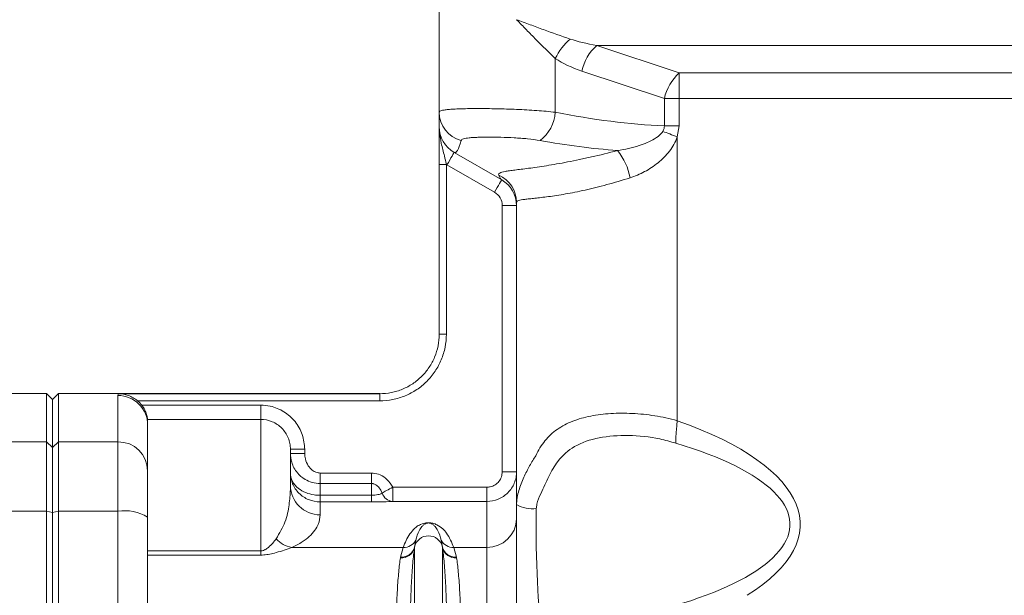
# Model space of a CAD drawing. Header units: millimetres. Extents: x 197 to 1079, y -127 to 860.
# Tile 14 of 28: x 426 to 508, y 705 to 754. Entities that reach past the tile are written whole.
import ezdxf

# ---------------------------------------------------------------- set-up
doc = ezdxf.new("R2010")
doc.units = ezdxf.units.MM

msp = doc.modelspace()

# ---------------------------------------------------------------- linework, layer by layer
at = {"color": 7, "linetype": 'Continuous', "lineweight": 15}
for p, q in [((460.843, 757.623), (460.843, 745.777)), ((582.602, 751.401), (474.085, 751.401)), ((474.085, 751.401), (481.013, 749.091)), ((470.593, 745.777), (470.593, 750.31)), ((479.763, 746.926), (472.835, 749.236)), ((481.013, 749.091), (575.673, 749.091)), ((481.013, 749.091), (481.013, 746.926)), ((479.763, 744.625), (479.763, 746.926)), ((481.013, 746.926), (479.763, 746.926)), ((575.673, 746.926), (481.013, 746.926)), ((481.013, 746.926), (481.013, 744.625)), ((460.843, 744.566), (460.843, 745.777)), ((479.763, 744.625), (481.013, 744.625)), ((481.013, 744.625), (480.843, 743.713)), ((480.843, 743.713), (480.843, 719.832)), ((466.093, 740.091), (462.093, 742.401)), ((460.843, 741.391), (461.443, 741.391)), ((460.843, 727.108), (460.843, 741.391)), ((461.443, 741.391), (461.443, 727.108)), ((465.493, 739.052), (461.493, 741.362)), ((466.143, 715.546), (466.143, 737.926)), ((466.143, 737.926), (467.343, 737.926)), ((460.843, 727.108), (461.443, 727.108)), ((427.843, 722.123), (423.343, 722.123)), ((428.343, 721.623), (427.843, 722.123)), ((427.843, 718.062), (427.843, 722.123)), ((428.843, 722.123), (428.343, 721.623)), ((428.343, 717.572), (428.343, 721.623)), ((455.843, 722.123), (428.843, 722.123)), ((428.843, 722.123), (428.843, 718.062)), ((433.843, 718.062), (433.843, 721.961)), ((433.885, 722.108), (455.843, 722.108)), ((455.843, 721.508), (435.496, 721.508)), ((455.843, 722.108), (455.843, 721.508)), ((435.847, 721.143), (445.843, 721.143)), ((445.843, 721.143), (445.843, 719.947)), ((436.343, 719.463), (436.343, 719.947)), ((445.843, 719.947), (436.343, 719.947)), ((445.843, 708.881), (445.843, 719.947)), ((436.343, 719.463), (436.343, 715.613)), ((414.961, 718.062), (427.843, 718.062)), ((427.843, 712.218), (427.843, 718.062)), ((428.343, 717.572), (427.843, 718.062)), ((428.343, 717.572), (428.843, 718.062)), ((428.343, 712.118), (428.343, 717.572)), ((428.843, 718.062), (428.843, 712.218)), ((433.843, 718.062), (428.843, 718.062)), ((433.843, 712.218), (433.843, 718.062)), ((448.343, 717.428), (448.343, 714.395)), ((449.543, 717.428), (448.343, 717.428)), ((449.543, 717.428), (449.543, 717.086)), ((449.543, 717.086), (448.343, 717.086)), ((436.343, 715.613), (436.343, 711.717)), ((450.843, 715.433), (450.843, 714.551)), ((450.843, 715.433), (455.143, 715.433)), ((455.143, 715.433), (455.143, 714.551)), ((466.143, 715.546), (467.343, 715.546)), ((450.843, 714.551), (450.843, 713.559)), ((455.143, 714.551), (450.843, 714.551)), ((455.143, 713.559), (455.143, 714.551)), ((456.944, 714.246), (464.843, 714.246)), ((456.944, 714.246), (456.944, 713.046)), ((464.843, 714.246), (464.843, 713.046)), ((450.843, 713.559), (450.843, 713.005)), ((450.843, 713.559), (455.143, 713.559)), ((455.143, 713.559), (455.143, 713.005)), ((450.843, 713.005), (450.843, 711.921)), ((455.143, 713.005), (450.843, 713.005)), ((464.843, 713.046), (456.944, 713.046)), ((464.843, 709.177), (464.843, 713.046)), ((467.343, 699.855), (467.343, 712.781)), ((410.236, 712.218), (427.843, 712.218)), ((427.843, 632.027), (427.843, 712.218)), ((428.343, 712.118), (427.843, 712.218)), ((428.343, 712.118), (428.843, 712.218)), ((428.343, 632.127), (428.343, 712.118)), ((428.843, 712.218), (428.843, 632.027)), ((433.843, 712.218), (428.843, 712.218)), ((433.843, 680.15), (433.843, 712.218)), ((436.343, 711.717), (436.343, 680.05)), ((457.82, 709.177), (448.447, 709.177)), ((457.59, 708.366), (457.82, 709.177)), ((458.767, 709.197), (458.762, 709.154)), ((458.762, 709.154), (458.762, 702.573)), ((458.882, 709.779), (458.767, 709.197)), ((461.12, 709.197), (461.005, 709.779)), ((461.125, 709.154), (461.12, 709.197)), ((461.125, 709.154), (461.125, 702.573)), ((462.066, 709.177), (462.297, 708.366)), ((464.843, 709.177), (462.066, 709.177)), ((464.843, 701.787), (464.843, 709.177)), ((436.343, 708.881), (445.843, 708.881)), ((445.843, 708.535), (436.343, 708.535)), ((445.843, 708.535), (445.843, 708.881)), ((457.58, 708.302), (457.59, 708.366)), ((462.297, 708.366), (462.307, 708.302))]:
    msp.add_line(p, q, dxfattribs=at)
at = {"color": 8, "linetype": 'Continuous', "lineweight": 15}
msp.add_line((455.843, 722.108), (455.843, 722.123), dxfattribs=at)
at = {"color": 7, "linetype": 'Continuous', "lineweight": 15, "flags": 128}
for points in [[(479.631, 744.171), (479.77, 744.118), (479.914, 744.064), (480.062, 744.008), (480.214, 743.951), (480.369, 743.892), (480.526, 743.833), (480.684, 743.773), (480.843, 743.713)], [(461.493, 741.362), (461.61, 741.564), (461.723, 741.759), (461.827, 741.939), (461.918, 742.096), (461.992, 742.226), (462.048, 742.322), (462.082, 742.381), (462.093, 742.401)], [(465.493, 739.052), (465.61, 739.255), (465.723, 739.45), (465.827, 739.63), (465.918, 739.787), (465.992, 739.916), (466.048, 740.012), (466.082, 740.071), (466.093, 740.091)], [(456.944, 714.246), (456.809, 714.171), (456.677, 714.098), (456.548, 714.027), (456.427, 713.96), (456.314, 713.898), (456.211, 713.841), (456.121, 713.791), (456.044, 713.749)]]:
    msp.add_lwpolyline(points, dxfattribs=at)
at = {"color": 7, "linetype": 'Continuous', "lineweight": 15}
for centre, radius, start, end in [((475.424, 747.895), 5.401, 131.53024, 153.4402), ((476.763, 748.411), 4.014, 131.85372, 168.146), ((483.691, 746.102), 4.014, 131.85421, 168.14619), ((463.313, 745.789), 2.47, 180.27783, 255.17682), ((467.342, 745.991), 3.258, 307.36714, 356.23599), ((463.343, 744.566), 2.5, 180, 240), ((471.878, 739.358), 5.084, 10.26251, 38.97877), ((463.343, 744.566), 3.7, 239.10185, 240), ((464.851, 738.201), 2.492, 0.04324, 66.37702), ((464.843, 737.926), 2.5, 0, 60), ((464.843, 737.926), 1.3, 0, 60), ((433.844, 719.462), 2.499, 0.02279, 90.02299), ((433.868, 715.587), 2.475, 0.59387, 90.5812), ((450.83, 714.408), 2.487, 180.30686, 270.30289), ((457.024, 714.078), 1.034, 198.53976, 265.53911), ((468.694, 715.226), 2.793, 241.08765, 276.20864), ((434.443, 708.725), 3.544, 57.58345, 99.74441), ((464.886, 711.635), 2.458, 269.00529, 358.96854), ((448.876, 711.488), 2.35, 222.57581, 259.49881), ((459.943, 708.955), 1.201, 11.6176, 168.3824), ((457.671, 709.422), 1.123, 265.35891, 346.19354), ((457.681, 709.485), 1.123, 265.35333, 345.14382), ((457.859, 710.347), 1.17, 268.1308, 330.94926), ((462.028, 710.347), 1.171, 209.05115, 271.86879), ((462.206, 709.485), 1.123, 194.85544, 274.64741), ((462.216, 709.422), 1.123, 193.80646, 274.64109)]:
    msp.add_arc(centre, radius, start, end, dxfattribs=at)
for centre, major_axis, ratio, start_param, end_param in [((478.415, 753.566), (8.66, 0), 0.288675, 3.85085, 4.18879), ((477.165, 753.566), (8.66, 0), 0.57735, 3.85085, 4.18879), ((464.593, 771.701), (39.687, -16.888), 0.535184, 5.084253, 5.318217), ((463.343, 771.701), (1.19, 29.319), 0.062814, 3.108661, 3.408545), ((463.343, 771.701), (41.724, -17.414), 0.565311, 5.083954, 5.239653), ((464.843, 770.835), (-1.314, 30.761), 0.05705, 2.975655, 3.105338), ((454.627, 711.123), (-36.548, 0), 0.34202, 2.643318, 3.91244), ((454.627, 711.123), (35.693, 0), 0.280171, 5.141808, 7.034298), ((469.843, 711.123), (0, 10), 0.085505, 1.437704, 2.712174)]:
    msp.add_ellipse(centre, major_axis=major_axis, ratio=ratio, start_param=start_param, end_param=end_param, dxfattribs=at)
for points, knots in [([(470.593, 750.31), (470.06, 750.806), (469.525, 751.336), (468.713, 752.158), (468.439, 752.437), (468.029, 752.859), (467.892, 753), (467.618, 753.283), (467.479, 753.426), (467.343, 753.566)], [0, 0, 0, 0, 0.5, 0.5, 0.75, 0.75, 0.875, 0.875, 1, 1, 1, 1]), ([(471.843, 751.938), (471.104, 752.186), (470.359, 752.453), (469.233, 752.864), (468.856, 753.004), (468.1, 753.284), (467.72, 753.425), (467.343, 753.566)], [0, 0, 0, 0, 0.5, 0.5, 0.75, 0.75, 1, 1, 1, 1]), ([(460.843, 745.777), (460.843, 745.807), (460.862, 745.835), (460.937, 745.885), (460.992, 745.907), (461.138, 745.947), (461.229, 745.964), (461.446, 745.996), (461.573, 746.009), (461.856, 746.033), (462.013, 746.043), (462.358, 746.059), (462.547, 746.066), (463.152, 746.082), (463.601, 746.087), (464.341, 746.087), (464.599, 746.086), (465.123, 746.081), (465.391, 746.077), (465.937, 746.066), (466.217, 746.059), (466.784, 746.043), (467.067, 746.033), (467.632, 746.009), (467.914, 745.996), (468.477, 745.964), (468.759, 745.946), (469.579, 745.886), (470.1, 745.837), (470.593, 745.777)], [0, 0, 0, 0, 0.0625, 0.0625, 0.125, 0.125, 0.1875, 0.1875, 0.25, 0.25, 0.3125, 0.3125, 0.375, 0.375, 0.5, 0.5, 0.5625, 0.5625, 0.625, 0.625, 0.6875, 0.6875, 0.75, 0.75, 0.8125, 0.8125, 0.875, 0.875, 1, 1, 1, 1]), ([(479.631, 744.171), (479.674, 744.249), (479.752, 744.391), (479.76, 744.552), (479.763, 744.625)], [0, 0, 0, 0, 0.551993, 1, 1, 1, 1]), ([(460.843, 741.391), (460.843, 741.707), (460.843, 742.013), (460.843, 742.607), (460.843, 742.882), (460.843, 743.404), (460.843, 743.649), (460.843, 744.118), (460.843, 744.343), (460.843, 744.566)], [0, 0, 0, 0, 0.25, 0.25, 0.5, 0.5, 0.75, 0.75, 1, 1, 1, 1]), ([(475.83, 742.555), (476.444, 742.67), (477.528, 742.871), (478.754, 743.399), (479.407, 743.858), (479.591, 744.114), (479.631, 744.171)], [0, 0, 0, 0, 0.439704, 0.775988, 0.950383, 1, 1, 1, 1]), ([(469.32, 743.401), (468.986, 743.461), (468.635, 743.508), (468.084, 743.564), (467.895, 743.58), (467.521, 743.608), (467.333, 743.62), (466.771, 743.65), (466.394, 743.664), (465.854, 743.677), (465.677, 743.68), (465.331, 743.684), (465.161, 743.685), (464.67, 743.685), (464.369, 743.681), (463.956, 743.668), (463.826, 743.663), (463.585, 743.649), (463.474, 743.64), (463.168, 743.61), (463.002, 743.582), (462.827, 743.527), (462.78, 743.506), (462.711, 743.458), (462.689, 743.431), (462.681, 743.401)], [0, 0, 0, 0, 0.125, 0.125, 0.1875, 0.1875, 0.25, 0.25, 0.375, 0.375, 0.4375, 0.4375, 0.5, 0.5, 0.625, 0.625, 0.6875, 0.6875, 0.75, 0.75, 0.875, 0.875, 0.9375, 0.9375, 1, 1, 1, 1]), ([(480.843, 743.713), (480.773, 743.493), (480.679, 743.28), (480.458, 742.879), (480.331, 742.688), (479.91, 742.142), (479.585, 741.821), (478.879, 741.247), (478.496, 740.994), (477.709, 740.57), (477.302, 740.396), (476.881, 740.263)], [0, 0, 0, 0, 0.125, 0.125, 0.25, 0.25, 0.5, 0.5, 0.75, 0.75, 1, 1, 1, 1]), ([(465.85, 740.484), (465.82, 740.56), (465.85, 740.619), (466.027, 740.719), (466.175, 740.76), (466.491, 740.819), (466.613, 740.838), (466.884, 740.877), (467.034, 740.897), (467.527, 740.96), (467.913, 741.007), (468.582, 741.096), (468.822, 741.129), (469.323, 741.202), (469.585, 741.242), (470.404, 741.373), (470.996, 741.476), (471.95, 741.66), (472.282, 741.727), (472.958, 741.869), (473.302, 741.945), (474.354, 742.184), (475.08, 742.361), (475.83, 742.555)], [0, 0, 0, 0, 0.125, 0.125, 0.25, 0.25, 0.3125, 0.3125, 0.375, 0.375, 0.5, 0.5, 0.5625, 0.5625, 0.625, 0.625, 0.75, 0.75, 0.8125, 0.8125, 0.875, 0.875, 1, 1, 1, 1]), ([(476.881, 740.263), (476.213, 740.054), (475.563, 739.863), (474.617, 739.606), (474.306, 739.525), (473.693, 739.373), (473.392, 739.302), (472.516, 739.105), (471.968, 738.996), (471.199, 738.86), (470.952, 738.819), (470.476, 738.745), (470.246, 738.712), (469.596, 738.625), (469.214, 738.582), (468.714, 738.529), (468.561, 738.513), (468.278, 738.483), (468.149, 738.468), (467.805, 738.425), (467.633, 738.396), (467.46, 738.338), (467.416, 738.317), (467.373, 738.278), (467.362, 738.265), (467.347, 738.235), (467.343, 738.219), (467.343, 738.203)], [0, 0, 0, 0, 0.125, 0.125, 0.1875, 0.1875, 0.25, 0.25, 0.375, 0.375, 0.4375, 0.4375, 0.5, 0.5, 0.625, 0.625, 0.6875, 0.6875, 0.75, 0.75, 0.875, 0.875, 0.9375, 0.9375, 0.96875, 0.96875, 1, 1, 1, 1]), ([(467.343, 712.781), (467.343, 713.163), (467.343, 713.944), (467.343, 715.217), (467.343, 716.858), (467.343, 718.362), (467.343, 719.828), (467.343, 721.296), (467.343, 727.421), (467.343, 733.056), (467.343, 738.203)], [0, 0, 0, 0, 0.0710389, 0.1455189, 0.2036097, 0.2584665, 0.3133244, 0.3681824, 0.4230392, 1, 1, 1, 1]), ([(461.443, 727.108), (461.443, 726.739), (461.407, 726.373), (461.263, 725.65), (461.155, 725.297), (460.945, 724.792), (460.867, 724.628), (460.694, 724.304), (460.599, 724.146), (460.292, 723.687), (460.06, 723.405), (459.543, 722.889), (459.255, 722.653), (458.647, 722.247), (458.325, 722.075), (457.817, 721.864), (457.642, 721.802), (457.29, 721.695), (457.113, 721.651), (456.577, 721.544), (456.213, 721.508), (455.843, 721.508)], [0, 0, 0, 0, 0.125, 0.125, 0.25, 0.25, 0.3125, 0.3125, 0.375, 0.375, 0.5, 0.5, 0.625, 0.625, 0.75, 0.75, 0.8125, 0.8125, 0.875, 0.875, 1, 1, 1, 1]), ([(455.843, 722.108), (456.173, 722.108), (456.498, 722.14), (456.977, 722.236), (457.135, 722.275), (457.449, 722.37), (457.605, 722.426), (458.059, 722.614), (458.346, 722.768), (458.89, 723.13), (459.147, 723.341), (459.608, 723.802), (459.815, 724.053), (460.181, 724.599), (460.336, 724.89), (460.586, 725.491), (460.682, 725.806), (460.811, 726.452), (460.843, 726.778), (460.843, 727.108)], [0, 0, 0, 0, 0.125, 0.125, 0.1875, 0.1875, 0.25, 0.25, 0.375, 0.375, 0.5, 0.5, 0.625, 0.625, 0.75, 0.75, 0.875, 0.875, 1, 1, 1, 1]), ([(435.496, 721.508), (435.376, 721.61), (435.25, 721.698), (434.986, 721.849), (434.852, 721.911), (434.446, 722.058), (434.164, 722.106), (433.885, 722.108)], [0, 0, 0, 0, 0.25, 0.25, 0.5, 0.5, 1, 1, 1, 1]), ([(436.343, 719.947), (436.343, 719.961), (436.339, 720.006), (436.314, 720.15), (436.292, 720.25), (436.22, 720.483), (436.168, 720.617), (436.031, 720.884), (435.945, 721.018), (435.847, 721.143)], [0, 0, 0, 0, 0.25, 0.25, 0.5, 0.5, 0.75, 0.75, 1, 1, 1, 1]), ([(445.843, 721.143), (446.111, 721.126), (446.795, 721.081), (447.834, 720.641), (448.778, 719.801), (449.42, 718.685), (449.502, 717.847), (449.543, 717.428)], [0, 0, 0, 0, 0.138564, 0.353079, 0.568412, 0.784215, 1, 1, 1, 1]), ([(448.343, 717.428), (448.343, 717.594), (448.327, 717.757), (448.264, 718.077), (448.217, 718.237), (448.092, 718.541), (448.016, 718.685), (447.836, 718.959), (447.731, 719.089), (447.501, 719.322), (447.375, 719.426), (447.102, 719.611), (446.956, 719.69), (446.504, 719.88), (446.175, 719.947), (445.843, 719.947)], [0, 0, 0, 0, 0.125, 0.125, 0.25, 0.25, 0.375, 0.375, 0.5, 0.5, 0.625, 0.625, 0.75, 0.75, 1, 1, 1, 1]), ([(468.958, 716.892), (469.171, 717.361), (469.43, 717.784), (470.032, 718.52), (470.376, 718.835), (470.961, 719.245), (471.169, 719.37), (471.601, 719.597), (471.825, 719.699), (472.527, 719.974), (473.031, 720.117), (474.111, 720.332), (474.674, 720.401), (475.55, 720.455), (475.848, 720.465), (476.455, 720.468), (476.765, 720.461), (477.694, 720.414), (478.319, 720.35), (479.58, 720.149), (480.219, 720.011), (480.843, 719.832)], [0, 0, 0, 0, 0.125, 0.125, 0.25, 0.25, 0.3125, 0.3125, 0.375, 0.375, 0.5, 0.5, 0.625, 0.625, 0.6875, 0.6875, 0.75, 0.75, 0.875, 0.875, 1, 1, 1, 1]), ([(480.843, 719.832), (480.839, 719.781), (480.83, 719.68), (480.816, 719.528), (480.803, 719.378), (480.79, 719.23), (480.777, 719.085), (480.766, 718.942), (480.752, 718.768), (480.738, 718.566), (480.726, 718.343), (480.717, 718.135), (480.716, 718.01), (480.716, 717.947)], [0, 0, 0, 0, 0.072894, 0.145565, 0.218013, 0.290237, 0.362238, 0.434015, 0.50557, 0.630195, 0.754141, 0.877409, 1, 1, 1, 1]), ([(480.716, 717.947), (480.274, 718.074), (478.961, 718.451), (476.718, 718.671), (474.247, 718.485), (472.19, 717.802), (470.853, 716.617), (470.04, 715.166), (469.484, 713.924), (469.066, 713.013), (469.011, 712.569), (468.996, 712.45)], [0, 0, 0, 0, 0.082044, 0.244054, 0.406617, 0.56374, 0.706569, 0.81259, 0.918799, 0.978166, 1, 1, 1, 1]), ([(450.843, 714.551), (450.614, 714.569), (450.164, 714.605), (449.485, 714.908), (448.844, 715.461), (448.414, 716.248), (448.365, 716.835), (448.343, 717.086)], [0, 0, 0, 0, 0.170154, 0.332758, 0.548547, 0.80742, 1, 1, 1, 1]), ([(449.543, 717.086), (449.554, 716.931), (449.581, 716.568), (449.799, 716.069), (450.127, 715.693), (450.483, 715.474), (450.723, 715.447), (450.843, 715.433)], [0, 0, 0, 0, 0.201227, 0.471871, 0.689156, 0.8442, 1, 1, 1, 1]), ([(467.343, 712.781), (467.343, 712.831), (467.345, 712.884), (467.35, 712.986), (467.354, 713.036), (467.369, 713.188), (467.383, 713.289), (467.435, 713.587), (467.484, 713.783), (467.653, 714.358), (467.798, 714.727), (468.109, 715.419), (468.273, 715.742), (468.526, 716.195), (468.611, 716.341), (468.783, 716.623), (468.871, 716.761), (468.958, 716.892)], [0, 0, 0, 0, 0.03125, 0.03125, 0.0625, 0.0625, 0.125, 0.125, 0.25, 0.25, 0.5, 0.5, 0.75, 0.75, 0.875, 0.875, 1, 1, 1, 1]), ([(450.843, 713.005), (450.508, 713.005), (450.175, 713.072), (449.719, 713.262), (449.572, 713.341), (449.301, 713.523), (449.175, 713.627), (448.945, 713.858), (448.842, 713.984), (448.665, 714.25), (448.59, 714.391), (448.405, 714.837), (448.343, 715.151), (448.343, 715.471)], [0, 0, 0, 0, 0.25, 0.25, 0.375, 0.375, 0.5, 0.5, 0.625, 0.625, 0.75, 0.75, 1, 1, 1, 1]), ([(448.343, 715.471), (448.343, 715.468), (448.344, 715.22), (448.462, 714.728), (448.94, 714.148), (449.597, 713.768), (450.248, 713.585), (450.673, 713.566), (450.843, 713.559)], [0, 0, 0, 0, 0.002733, 0.241244, 0.481383, 0.678724, 0.870939, 1, 1, 1, 1]), ([(455.143, 715.433), (455.194, 715.432), (455.448, 715.425), (455.92, 715.295), (456.518, 714.896), (456.794, 714.475), (456.944, 714.246)], [0, 0, 0, 0, 0.067482, 0.337002, 0.638985, 1, 1, 1, 1]), ([(467.343, 715.546), (467.343, 715.381), (467.327, 715.219), (467.264, 714.9), (467.216, 714.741), (467.09, 714.439), (467.014, 714.295), (466.832, 714.023), (466.727, 713.895), (466.497, 713.664), (466.371, 713.561), (466.098, 713.378), (465.952, 713.3), (465.502, 713.113), (465.173, 713.046), (464.843, 713.046)], [0, 0, 0, 0, 0.125, 0.125, 0.25, 0.25, 0.375, 0.375, 0.5, 0.5, 0.625, 0.625, 0.75, 0.75, 1, 1, 1, 1]), ([(464.843, 714.246), (464.939, 714.252), (465.18, 714.268), (465.546, 714.423), (465.876, 714.718), (466.1, 715.108), (466.129, 715.4), (466.143, 715.546)], [0, 0, 0, 0, 0.140772, 0.355447, 0.570257, 0.785135, 1, 1, 1, 1]), ([(447.145, 709.898), (447.422, 710.376), (448.018, 711.403), (448.247, 712.8), (448.339, 713.785), (448.342, 714.27), (448.343, 714.395)], [0, 0, 0, 0, 0.2695454, 0.5791902, 0.8912101, 1, 1, 1, 1]), ([(456.044, 713.749), (455.972, 713.905), (455.849, 714.175), (455.563, 714.439), (455.345, 714.527), (455.217, 714.548), (455.169, 714.55), (455.143, 714.551)], [0, 0, 0, 0, 0.403918, 0.699619, 0.887326, 0.941143, 1, 1, 1, 1]), ([(455.143, 713.559), (455.201, 713.56), (455.302, 713.561), (455.493, 713.578), (455.763, 713.623), (455.945, 713.692), (456.033, 713.743), (456.044, 713.749)], [0, 0, 0, 0, 0.14822, 0.256758, 0.507589, 0.939861, 1, 1, 1, 1]), ([(455.143, 713.005), (455.325, 713.005), (455.507, 713.006), (455.852, 713.01), (456.016, 713.013), (456.483, 713.025), (456.743, 713.035), (456.944, 713.046)], [0, 0, 0, 0, 0.25, 0.25, 0.5, 0.5, 1, 1, 1, 1]), ([(450.843, 711.921), (450.819, 711.664), (450.771, 711.147), (450.217, 710.316), (449.393, 709.632), (448.765, 709.33), (448.447, 709.177)], [0, 0, 0, 0, 0.353813, 0.712218, 0.854603, 1, 1, 1, 1]), ([(457.82, 709.177), (457.974, 709.572), (458.201, 710.156), (458.722, 710.719), (459.052, 711.011), (459.369, 711.161), (459.687, 711.234), (459.823, 711.25), (459.93, 711.255), (460.043, 711.251), (460.173, 711.238), (460.42, 711.187), (460.786, 711.028), (461.165, 710.753), (461.655, 710.159), (461.892, 709.594), (462.066, 709.177)], [0, 0, 0, 0, 0.242325, 0.358092, 0.417037, 0.475091, 0.488212, 0.493888, 0.499636, 0.504653, 0.510939, 0.522313, 0.560781, 0.6522, 0.743929, 1, 1, 1, 1]), ([(461.005, 709.779), (460.937, 710.07), (460.848, 710.339), (460.658, 710.706), (460.587, 710.823), (460.445, 710.989), (460.393, 711.042), (460.291, 711.121), (460.253, 711.146), (460.18, 711.184), (460.153, 711.196), (460.099, 711.214), (460.079, 711.22), (460.041, 711.228), (460.026, 711.231), (459.991, 711.235), (459.967, 711.237), (459.916, 711.237), (459.894, 711.235), (459.858, 711.23), (459.844, 711.228), (459.806, 711.219), (459.786, 711.214), (459.733, 711.196), (459.705, 711.183), (459.632, 711.146), (459.595, 711.12), (459.493, 711.042), (459.441, 710.988), (459.3, 710.822), (459.228, 710.706), (459.039, 710.338), (458.949, 710.07), (458.882, 709.779)], [0, 0, 0, 0, 0.25, 0.25, 0.375, 0.375, 0.4375, 0.4375, 0.46875, 0.46875, 0.484375, 0.484375, 0.492187, 0.492187, 0.496094, 0.496094, 0.5, 0.5, 0.503906, 0.503906, 0.507812, 0.507812, 0.515625, 0.515625, 0.53125, 0.53125, 0.5625, 0.5625, 0.625, 0.625, 0.75, 0.75, 1, 1, 1, 1]), ([(445.843, 708.881), (445.888, 708.884), (446.011, 708.892), (446.133, 708.943), (446.313, 709.037), (446.72, 709.359), (446.959, 709.661), (447.145, 709.898)], [0, 0, 0, 0, 0.052147, 0.143012, 0.171567, 0.351103, 1, 1, 1, 1]), ([(448.447, 709.177), (448.043, 709.029), (447.503, 708.832), (446.644, 708.609), (446.192, 708.543), (445.931, 708.537), (445.843, 708.535)], [0, 0, 0, 0, 0.571748, 0.762616, 0.919881, 1, 1, 1, 1]), ([(458.762, 709.154), (458.712, 708.78), (458.665, 708.344), (458.601, 707.599), (458.581, 707.336), (458.542, 706.777), (458.524, 706.482), (458.476, 705.57), (458.45, 704.92), (458.424, 703.882), (458.417, 703.523), (458.408, 702.794), (458.406, 702.423), (458.406, 702.046)], [0, 0, 0, 0, 0.25, 0.25, 0.375, 0.375, 0.5, 0.5, 0.75, 0.75, 0.875, 0.875, 1, 1, 1, 1]), ([(461.481, 702.046), (461.481, 702.423), (461.478, 702.794), (461.469, 703.523), (461.463, 703.882), (461.436, 704.92), (461.411, 705.57), (461.362, 706.482), (461.344, 706.777), (461.306, 707.336), (461.286, 707.599), (461.222, 708.344), (461.175, 708.78), (461.125, 709.154)], [0, 0, 0, 0, 0.125, 0.125, 0.25, 0.25, 0.5, 0.5, 0.625, 0.625, 0.75, 0.75, 1, 1, 1, 1]), ([(457.224, 701.787), (457.224, 702.134), (457.226, 702.476), (457.235, 703.147), (457.242, 703.476), (457.268, 704.43), (457.294, 705.027), (457.342, 705.863), (457.36, 706.134), (457.398, 706.645), (457.419, 706.886), (457.483, 707.566), (457.53, 707.963), (457.58, 708.302)], [0, 0, 0, 0, 0.125, 0.125, 0.25, 0.25, 0.5, 0.5, 0.625, 0.625, 0.75, 0.75, 1, 1, 1, 1]), ([(462.307, 708.302), (462.357, 707.963), (462.404, 707.566), (462.468, 706.886), (462.488, 706.645), (462.527, 706.134), (462.545, 705.863), (462.593, 705.027), (462.618, 704.43), (462.644, 703.476), (462.651, 703.147), (462.66, 702.476), (462.662, 702.134), (462.662, 701.787)], [0, 0, 0, 0, 0.25, 0.25, 0.375, 0.375, 0.5, 0.5, 0.75, 0.75, 0.875, 0.875, 1, 1, 1, 1])]:
    msp.add_open_spline(points, degree=3, knots=knots, dxfattribs=at)
at = {"color": 8, "linetype": 'Continuous', "lineweight": 15}
msp.add_open_spline([(460.88, 744.266), (460.914, 743.898), (460.979, 743.182), (461.263, 742.252), (461.393, 741.631), (461.443, 741.391)], degree=3, knots=[0, 0, 0, 0, 0.392912, 0.765436, 1, 1, 1, 1], dxfattribs=at)
at = {"color": 7, "linetype": 'Continuous', "lineweight": 15}
for points in [[(433.843, 721.961), (433.843, 722.037), (433.872, 722.086), (433.885, 722.108)], [(435.496, 721.508), (435.626, 721.398), (435.743, 721.276), (435.847, 721.143)]]:
    msp.add_open_spline(points, degree=3, dxfattribs=at)

doc.saveas('drawing.dxf')
